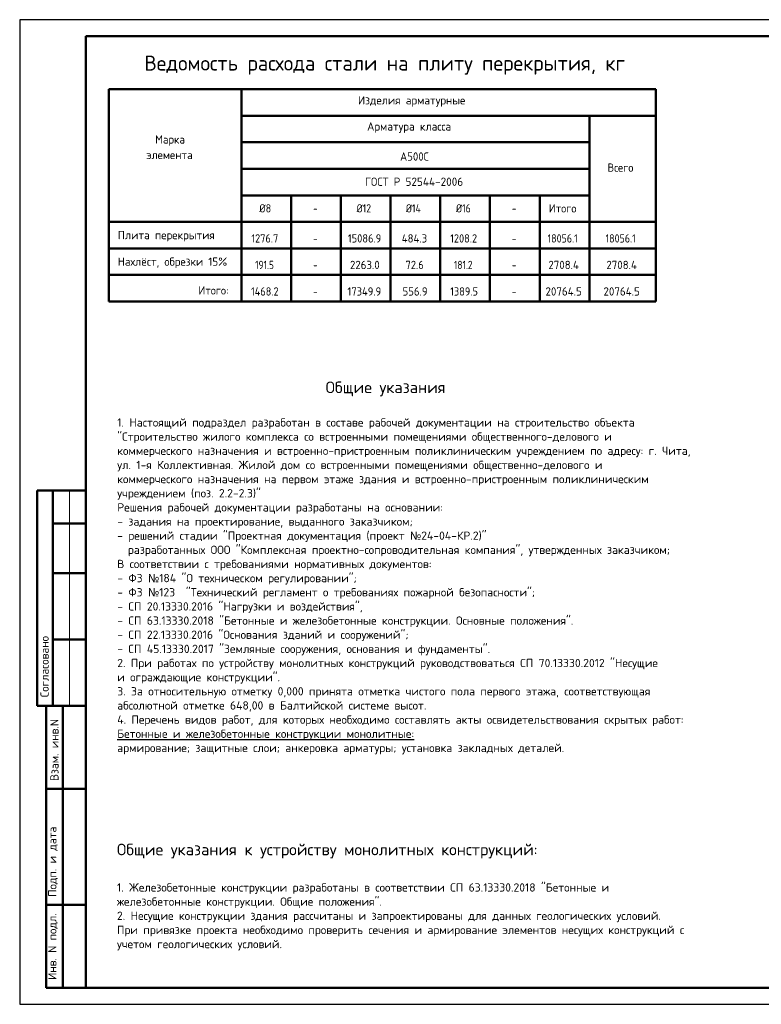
# Model space of a CAD drawing. Header units: millimetres. Extents: x 0 to 74351, y 0 to 35640.
# Tile 1 of 8: x 0 to 26856, y 0 to 35640. Entities that reach past the tile are written whole.
import ezdxf

# ---------------------------------------------------------------- set-up
doc = ezdxf.new("R2010")
doc.units = ezdxf.units.MM
doc.layers.add('Standard', color=7, linetype='Continuous', lineweight=25)
doc.styles.add('ARIAL', font='arial.ttf')
doc.styles.add('ISOCPEUR', font='isocpeur.ttf')

msp = doc.modelspace()

# ---------------------------------------------------------------- linework, layer by layer
at = {"layer": 'Standard', "color": 7, "linetype": 'Continuous', "lineweight": 25, "transparency": 33554687}
msp.add_line((2400, 35040), (2400, 1270), dxfattribs=at)
at = {"layer": 'Standard', "color": 7, "linetype": 'Continuous', "lineweight": 50, "transparency": 33554687}
for p, q in [((3231, 33121), (3231, 25441)), ((3231, 33121), (23031, 33121)), ((8031, 33121), (8031, 25441)), ((23031, 33121), (23031, 28321)), ((23031, 33121), (23031, 28321)), ((23031, 33121), (23031, 28321)), ((23031, 33121), (23031, 28321)), ((23031, 33121), (23031, 26401)), ((23031, 33121), (23031, 25441)), ((8031, 32161), (23031, 32161)), ((20631, 32161), (20631, 25441)), ((8031, 31201), (8031, 26401)), ((8031, 31201), (8031, 25441)), ((8031, 31201), (20631, 31201)), ((8031, 30241), (20631, 30241)), ((8031, 29281), (8031, 26401)), ((8031, 29281), (8031, 26401)), ((8031, 29281), (8031, 26401)), ((8031, 29281), (20631, 29281)), ((9831, 29281), (9831, 25441)), ((11631, 29281), (11631, 25441)), ((13431, 29281), (13431, 25441)), ((15231, 29281), (15231, 25441)), ((17031, 29281), (17031, 25441)), ((18831, 29281), (18831, 25441)), ((3231, 28321), (23031, 28321)), ((3231, 27361), (23031, 27361)), ((3231, 26401), (23031, 26401)), ((3231, 25441), (23031, 25441)), ((23031, 25441), (3231, 25441)), ((7, 18600), (0, 18600)), ((2400, 18600), (632, 18600)), ((632, 18600), (632, 10800)), ((632, 18600), (632, 10800)), ((1200, 18600), (1200, 10800)), ((2400, 17400), (1200, 17400)), ((2400, 15600), (1200, 15600)), ((2400, 13200), (1200, 13200)), ((0, 10800), (7, 10800)), ((632, 10800), (2400, 10800)), ((960, 600), (960, 10800)), ((960, 600), (960, 10800)), ((1560, 600), (1560, 10800)), ((960, 7800), (2400, 7800)), ((960, 3600), (2400, 3600)), ((2400, 600), (960, 600))]:
    msp.add_line(p, q, dxfattribs=at)
at = {"layer": 'Standard', "color": 7, "linetype": 'Continuous', "lineweight": 35, "transparency": 33554687}
msp.add_line((23031, 26401), (3231, 26401), dxfattribs=at)
at = {"layer": 'Standard', "color": 7, "linetype": 'Continuous', "lineweight": 13, "transparency": 33554687}
msp.add_line((1800, 18600), (1800, 10800), dxfattribs=at)
at = {"layer": 'Standard', "color": 7, "linetype": 'Continuous', "lineweight": 25, "transparency": 33554687}
msp.add_lwpolyline([(0, 0), (50400, 0), (50400, 35640), (0, 35640), (0, 0)], close=True, dxfattribs=at)
msp.add_lwpolyline([(0, 0), (50400, 0), (50400, 35640), (0, 35640), (0, 0)], close=True, dxfattribs=at)
at = {"layer": 'Standard', "color": 7, "linetype": 'Continuous', "lineweight": 50, "transparency": 33554687}
msp.add_lwpolyline([(2400, 35040), (49800, 35040), (49800, 600), (2400, 600), (2400, 35040)], close=True, dxfattribs=at)

# ---------------------------------------------------------------- texts
at = {"transparency": 33554687, "attachment_point": 1, "line_spacing_factor": 1.024096, "style": 'ARIAL'}
for s, insert, char_height, width in [('\\A1;{\\fISOCPEUR|b0|i0|c0|p34;\\W1.01879;\\C7;                               \\H1.33333x; \\fISOCPEUR|b0|i0|c204|p34;\\H0.875x;Общие указания}\\P{\\W1.01879;\\C7; }\\P{\\fISOCPEUR|b0|i0|c0|p34;\\H0.83333x;\\W1.01879;\\C7;1. \\fISOCPEUR|b0|i0|c204|p34;Настоящий подраздел разработан в составе рабочей документации на строительство объекта}\\P{\\fISOCPEUR|b0|i0|c0|p34;\\H0.83333x;\\W1.01879;\\C7;"\\fISOCPEUR|b0|i0|c204|p34;Строительство жилого комплекса со встроенными помещениями общественного\\fISOCPEUR|b0|i0|c0|p34;-\\fISOCPEUR|b0|i0|c204|p34;делового и}\\P{\\fISOCPEUR|b0|i0|c204|p34;\\H0.83333x;\\W1.01879;\\C7;коммерческого назначения и встроенно\\fISOCPEUR|b0|i0|c0|p34;-\\fISOCPEUR|b0|i0|c204|p34;пристроенным поликлиническим учреждением по адресу\\fISOCPEUR|b0|i0|c0|p34;: \\fISOCPEUR|b0|i0|c204|p34;г\\fISOCPEUR|b0|i0|c0|p34;. \\fISOCPEUR|b0|i0|c204|p34;Чита\\fISOCPEUR|b0|i0|c0|p34;,}\\P{\\fISOCPEUR|b0|i0|c204|p34;\\H0.83333x;\\W1.01879;\\C7;ул\\fISOCPEUR|b0|i0|c0|p34;. 1-\\fISOCPEUR|b0|i0|c204|p34;я Коллективная\\fISOCPEUR|b0|i0|c0|p34;. \\fISOCPEUR|b0|i0|c204|p34;Жилой дом со встроенными помещениями общественно\\fISOCPEUR|b0|i0|c0|p34;-\\fISOCPEUR|b0|i0|c204|p34;делового и}\\P{\\fISOCPEUR|b0|i0|c204|p34;\\H0.83333x;\\W1.01879;\\C7;коммерческого назначения на первом этаже здания и встроенно\\fISOCPEUR|b0|i0|c0|p34;-\\fISOCPEUR|b0|i0|c204|p34;пристроенным поликлиническим}\\P{\\fISOCPEUR|b0|i0|c204|p34;\\H0.83333x;\\W1.01879;\\C7;учреждением \\fISOCPEUR|b0|i0|c0|p34;(\\fISOCPEUR|b0|i0|c204|p34;поз\\fISOCPEUR|b0|i0|c0|p34;. 2.2-2.3)"}\\P{\\fISOCPEUR|b0|i0|c204|p34;\\H0.83333x;\\W1.01879;\\C7;Решения рабочей документации разработаны на основании\\fISOCPEUR|b0|i0|c0|p34;:}\\P{\\fISOCPEUR|b0|i0|c0|p34;\\H0.83333x;\\W1.01879;\\C7;- \\fISOCPEUR|b0|i0|c204|p34;задания на проектирование\\fISOCPEUR|b0|i0|c0|p34;, \\fISOCPEUR|b0|i0|c204|p34;выданного заказчиком\\fISOCPEUR|b0|i0|c0|p34;;}\\P{\\fISOCPEUR|b0|i0|c0|p34;\\H0.83333x;\\W1.01879;\\C7;- \\fISOCPEUR|b0|i0|c204|p34;решений стадии \\fISOCPEUR|b0|i0|c0|p34;"\\fISOCPEUR|b0|i0|c204|p34;Проектная документация \\fISOCPEUR|b0|i0|c0|p34;(\\fISOCPEUR|b0|i0|c204|p34;проект \\fSegoe UI Symbol|b0|i0|c0|p34;№\\fISOCPEUR|b0|i0|c0|p34;24-04-\\fISOCPEUR|b0|i0|c204|p34;КР\\fISOCPEUR|b0|i0|c0|p34;.2)"}\\P{\\fISOCPEUR|b0|i0|c0|p34;\\H0.83333x;\\W1.01879;\\C7;  \\fISOCPEUR|b0|i0|c204|p34;разработанных ООО \\fISOCPEUR|b0|i0|c0|p34;"\\fISOCPEUR|b0|i0|c204|p34;Комплексная проектно\\fISOCPEUR|b0|i0|c0|p34;-\\fISOCPEUR|b0|i0|c204|p34;сопроводительная компания\\fISOCPEUR|b0|i0|c0|p34;", \\fISOCPEUR|b0|i0|c204|p34;утвержденных заказчиком\\fISOCPEUR|b0|i0|c0|p34;;}\\P{\\fISOCPEUR|b0|i0|c204|p34;\\H0.83333x;\\W1.01879;\\C7;В соответствии с требованиями нормативных документов\\fISOCPEUR|b0|i0|c0|p34;: }\\P{\\fISOCPEUR|b0|i0|c0|p34;\\H0.83333x;\\W1.01879;\\C7;- \\fISOCPEUR|b0|i0|c204|p34;ФЗ \\fSegoe UI Symbol|b0|i0|c0|p34;№\\fISOCPEUR|b0|i0|c0|p34;184 "\\fISOCPEUR|b0|i0|c204|p34;О техническом регулировании\\fISOCPEUR|b0|i0|c0|p34;"; }\\P{\\fISOCPEUR|b0|i0|c0|p34;\\H0.83333x;\\W1.01879;\\C7;- \\fISOCPEUR|b0|i0|c204|p34;ФЗ \\fSegoe UI Symbol|b0|i0|c0|p34;№\\fISOCPEUR|b0|i0|c0|p34;123  "\\fISOCPEUR|b0|i0|c204|p34;Технический регламент о требованиях пожарной безопасности\\fISOCPEUR|b0|i0|c0|p34;";}\\P{\\fISOCPEUR|b0|i0|c0|p34;\\H0.83333x;\\W1.01879;\\C7;- \\fISOCPEUR|b0|i0|c204|p34;СП \\fISOCPEUR|b0|i0|c0|p34;20.13330.2016 "\\fISOCPEUR|b0|i0|c204|p34;Нагрузки и воздействия\\fISOCPEUR|b0|i0|c0|p34;", }\\P{\\fISOCPEUR|b0|i0|c0|p34;\\H0.83333x;\\W1.01879;\\C7;- \\fISOCPEUR|b0|i0|c204|p34;СП \\fISOCPEUR|b0|i0|c0|p34;63.13330.2018 "\\fISOCPEUR|b0|i0|c204|p34;Бетонные и железобетонные конструкции\\fISOCPEUR|b0|i0|c0|p34;. \\fISOCPEUR|b0|i0|c204|p34;Основные положения\\fISOCPEUR|b0|i0|c0|p34;".}\\P{\\fISOCPEUR|b0|i0|c0|p34;\\H0.83333x;\\W1.01879;\\C7;- \\fISOCPEUR|b0|i0|c204|p34;СП \\fISOCPEUR|b0|i0|c0|p34;22.13330.2016 "\\fISOCPEUR|b0|i0|c204|p34;Основания зданий и сооружений\\fISOCPEUR|b0|i0|c0|p34;";}\\P{\\fISOCPEUR|b0|i0|c0|p34;\\H0.83333x;\\W1.01879;\\C7;- \\fISOCPEUR|b0|i0|c204|p34;СП \\fISOCPEUR|b0|i0|c0|p34;45.13330.2017 "\\fISOCPEUR|b0|i0|c204|p34;Земляные сооружения\\fISOCPEUR|b0|i0|c0|p34;, \\fISOCPEUR|b0|i0|c204|p34;основания и фундаменты\\fISOCPEUR|b0|i0|c0|p34;".}\\P{\\fISOCPEUR|b0|i0|c0|p34;\\H0.83333x;\\W1.01879;\\C7;2. \\fISOCPEUR|b0|i0|c204|p34;При работах по устройству монолитных конструкций руководствоваться СП \\fISOCPEUR|b0|i0|c0|p34;70.13330.2012 "\\fISOCPEUR|b0|i0|c204|p34;Несущие}\\P{\\fISOCPEUR|b0|i0|c204|p34;\\H0.83333x;\\W1.01879;\\C7;и ограждающие конструкции\\fISOCPEUR|b0|i0|c0|p34;".}\\P{\\fISOCPEUR|b0|i0|c0|p34;\\H0.83333x;\\W1.01879;\\C7;3. \\fISOCPEUR|b0|i0|c204|p34;За относительную отметку \\fISOCPEUR|b0|i0|c0|p34;0,000 \\fISOCPEUR|b0|i0|c204|p34;принята отметка чистого пола первого этажа\\fISOCPEUR|b0|i0|c0|p34;, \\fISOCPEUR|b0|i0|c204|p34;соответствующая}\\P{\\fISOCPEUR|b0|i0|c204|p34;\\H0.83333x;\\W1.01879;\\C7;абсолютной отметке \\fISOCPEUR|b0|i0|c0|p34;648,00 \\fISOCPEUR|b0|i0|c204|p34;в Балтийской системе высот\\fISOCPEUR|b0|i0|c0|p34;.}\\P{\\fISOCPEUR|b0|i0|c0|p34;\\H0.83333x;\\W1.01879;\\C7;4. \\fISOCPEUR|b0|i0|c204|p34;Перечень видов работ\\fISOCPEUR|b0|i0|c0|p34;, \\fISOCPEUR|b0|i0|c204|p34;для которых необходимо составлять акты освидетельствования скрытых работ\\fISOCPEUR|b0|i0|c0|p34;:}\\P{\\fISOCPEUR|b0|i0|c204|p34;\\H0.83333x;\\W1.01879;\\L\\C7;Бетонные и железобетонные конструкции монолитные\\fISOCPEUR|b0|i0|c0|p34;:}\\P{\\fISOCPEUR|b0|i0|c204|p34;\\H0.83333x;\\W1.01879;\\C7;армирование\\fISOCPEUR|b0|i0|c0|p34;; \\fISOCPEUR|b0|i0|c204|p34;защитные слои\\fISOCPEUR|b0|i0|c0|p34;; \\fISOCPEUR|b0|i0|c204|p34;анкеровка арматуры\\fISOCPEUR|b0|i0|c0|p34;; \\fISOCPEUR|b0|i0|c204|p34;установка закладных деталей\\fISOCPEUR|b0|i0|c0|p34;.}', (3532, 22542), 360, 24894.12), ('\\A1;{\\fISOCPEUR|i0|b0;\\H420.000000;\\W1.018787;\\C7;Общие указания к устройству монолитных конструкций:}\\P{\\fArial|i0|b0;\\H420.000000;\\W1.018787;\\C7; }\\P{\\fISOCPEUR|i0|b0;\\H300.000000;\\W1.018787;\\C7;1. Железобетонные конструкции разработаны в соответствии СП 63.13330.2018 "Бетонные и}\\P{\\fISOCPEUR|i0|b0;\\H300.000000;\\W1.018787;\\C7;железобетонные конструкции. Общие положения".}\\P{\\fISOCPEUR|i0|b0;\\H300.000000;\\W1.018787;\\C7;2. Несущие конструкции здания рассчитаны и запроектированы для данных геологических условий.}\\P{\\fISOCPEUR|i0|b0;\\H300.000000;\\W1.018787;\\C7;При привязке проекта необходимо проверить сечения и армирование элементов несущих конструкций с}\\P{\\fISOCPEUR|i0|b0;\\H300.000000;\\W1.018787;\\C7;учетом геологических условий.}\\P', (3523, 5813), 420, 28667.06)]:
    msp.add_mtext(s, dxfattribs=dict(at, insert=insert, char_height=char_height, width=width))
at = {"layer": 'Standard', "color": 7, "linetype": 'Continuous', "lineweight": 50, "transparency": 33554687, "insert": (4514, 33651), "char_height": 540, "width": 18160.38, "attachment_point": 7, "style": 'ISOCPEUR'}
msp.add_mtext('\\W0.99;Ведомость расхода стали на плиту перекрытия, кг', dxfattribs=at)
at = {"layer": 'Standard', "color": 7, "linetype": 'Continuous', "lineweight": 25, "transparency": 33554687, "char_height": 300, "attachment_point": 7, "style": 'ISOCPEUR'}
for s, insert, width in [('\\W0.98;Изделия арматурные', (12253, 32491), 4090.25), ('\\W0.98;Арматура класса', (12581, 31544), 3475.95), ('\\W0.95;Марка', (4906, 31074), 1312), ('\\W0.97;элемента', (4591, 30594), 1943.95), ('\\W0.95;А500С', (13776, 30537), 1251.5), ('\\W0.95;Всего', (21287, 30136), 1191.26), ('\\W0.98;ГОСТ Р 52544-2006', (12501, 29624), 3805.38), ('\\W0.89;Ø8', (8676, 28661), 644), ('\\W0.85;Ø12', (12201, 28661), 786.72), ('\\W0.85;Ø14', (13986, 28661), 817.65), ('\\W0.85;Ø16', (15801, 28661), 786.72), ('\\W0.95;Итого', (19161, 28661), 1281.73), ('\\W0.78;-', (10626, 28661), 326.42), ('\\W0.78;-', (17826, 28661), 326.42), ('\\W0.98;Плита перекрытия', (3550, 27611), 3685.35), ('\\W0.90;1276.7', (8391, 27573), 1214.11), ('\\W0.91;15086.9', (11886, 27573), 1426.19), ('\\W0.94;484.3', (13836, 27573), 1130.67), ('\\W0.90;1208.2', (15591, 27573), 1214.12), ('\\W0.87;18056.1', (19116, 27573), 1359.98), ('\\W0.87;18056.1', (21216, 27573), 1359.99), ('\\W0.97;Нахлёст, обрезки 15%%%', (3550, 26651), 4313.44), ('\\W0.78;-', (10626, 27573), 326.42), ('\\W0.78;-', (17826, 27573), 326.42), ('\\W0.82;191.5', (8526, 26613), 932.21), ('\\W0.78;-', (10626, 26613), 326.42), ('\\W0.95;2263.0', (11961, 26613), 1281.42), ('\\W0.92;72.6', (13971, 26613), 857.73), ('\\W0.82;181.2', (15726, 26613), 932.2), ('\\W0.78;-', (17826, 26613), 326.42), ('\\W0.95;2708.4', (19146, 26613), 1311.69), ('\\W0.95;2708.4', (21246, 26613), 1311.67), ('\\W0.95;Итого:', (6472, 25691), 1372.15), ('\\W0.90;1468.2', (8376, 25653), 1244.56), ('\\W0.78;-', (10626, 25653), 326.42), ('\\W0.92;17349.9', (11871, 25653), 1456.52), ('\\W0.94;556.9', (13866, 25653), 1070.01), ('\\W0.90;1389.5', (15591, 25653), 1214.12), ('\\W0.78;-', (17826, 25653), 326.42), ('\\W0.96;20764.5', (19041, 25653), 1522.58), ('\\W0.96;20764.5', (21141, 25653), 1522.58)]:
    msp.add_mtext(s, dxfattribs=dict(at, insert=insert, width=width))
at = {"layer": 'Standard', "color": 7, "linetype": 'Continuous', "lineweight": 50, "transparency": 33554687, "char_height": 300, "attachment_point": 7, "rotation": 90, "style": 'ISOCPEUR'}
for s, insert, width in [('\\A1;{\\fISOCPEUR|i0|b0;\\H300.000000;\\W1.000000;\\C7;Согласовано}\\P', (1050, 11114), 2486.25), ('\\A1;{\\fISOCPEUR|i0|b0;\\H300.000000;\\W1.000000;\\C7;Взам. инв.N}\\P', (1408, 8083), 2290.92), ('\\A1;{\\fISOCPEUR|i0|b0;\\H300.000000;\\W1.000000;\\C7;Подп. и дата}\\P', (1379, 3891), 2636.47), ('\\A1;{\\fISOCPEUR|i0|b0;\\H300.000000;\\W1.000000;\\C7;Инв. N подл.}\\P', (1379, 881), 2426.15)]:
    msp.add_mtext(s, dxfattribs=dict(at, insert=insert, width=width))

doc.saveas('drawing.dxf')
